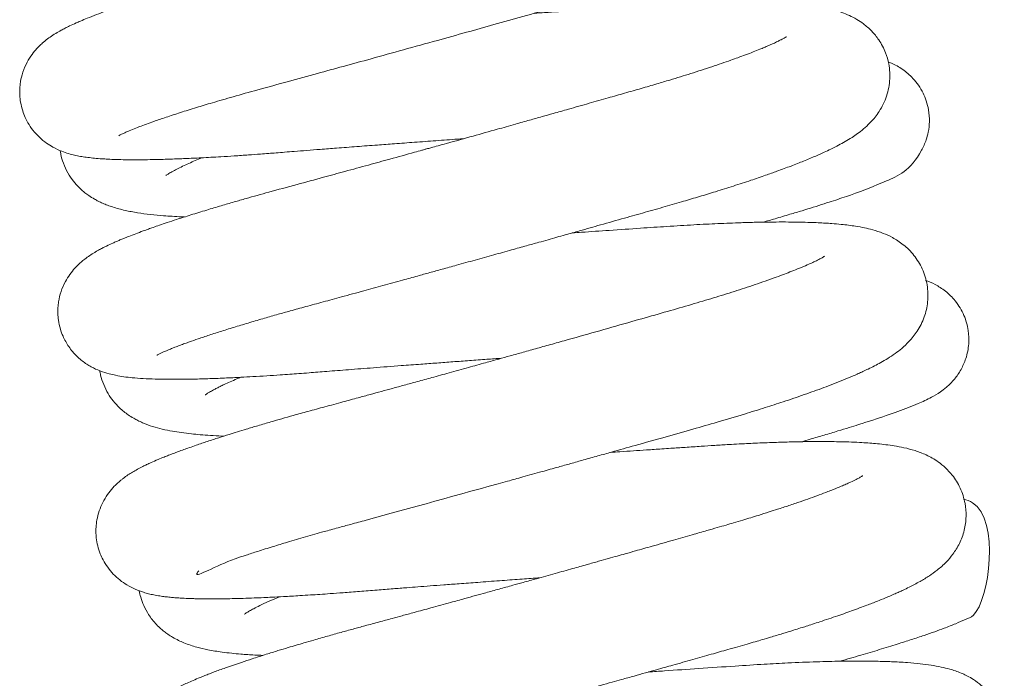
# Model space of a CAD drawing. Header units: inches. Extents: x 53216 to 117387, y -66787 to -22834.
# Tile 204 of 256: x 60811.38 to 60814.23, y -30104.47 to -30102.56. Entities that reach past the tile are written whole.
import ezdxf

# ---------------------------------------------------------------- set-up
doc = ezdxf.new("R2010")
doc.units = ezdxf.units.IN
doc.header["$MEASUREMENT"] = 0
doc.layers.get('0').update_dxf_attribs({"lineweight": 0})

msp = doc.modelspace()

# ---------------------------------------------------------------- linework, layer by layer
at = {"color": 7, "linetype": 'Continuous'}
for points, knots in [([(60811.6649, -30102.8936), (60811.6649, -30102.8936), (60811.6649, -30102.8936), (60811.6674, -30102.8921), (60811.6767, -30102.8875), (60811.6885, -30102.8822), (60811.7038, -30102.8757), (60811.7234, -30102.868), (60811.7445, -30102.8602), (60811.7696, -30102.8512), (60811.8019, -30102.8401), (60811.8431, -30102.8266), (60811.8882, -30102.8125), (60811.9391, -30102.7972), (60811.9978, -30102.7801), (60812.0711, -30102.7595), (60812.1531, -30102.7374), (60812.2364, -30102.7145), (60812.317, -30102.6924), (60812.4003, -30102.6695), (60812.4915, -30102.6443), (60812.5841, -30102.6186), (60812.6718, -30102.5941), (60812.7547, -30102.571), (60812.8387, -30102.5474), (60812.9245, -30102.5233), (60813.0024, -30102.5013), (60813.067, -30102.4829), (60813.1137, -30102.4697), (60813.1541, -30102.4582), (60813.1964, -30102.4459), (60813.242, -30102.4324), (60813.2868, -30102.4187), (60813.3277, -30102.4058), (60813.3734, -30102.391), (60813.4254, -30102.3734), (60813.4783, -30102.3546), (60813.5252, -30102.3367), (60813.5625, -30102.3216), (60813.592, -30102.3087), (60813.6193, -30102.296), (60813.6462, -30102.2824), (60813.672, -30102.2678), (60813.6985, -30102.2502), (60813.7212, -30102.2321), (60813.7435, -30102.2093), (60813.7621, -30102.1843), (60813.7796, -30102.1511), (60813.7913, -30102.1064), (60813.7914, -30102.0622), (60813.781, -30102.0184), (60813.7618, -30101.9807), (60813.7367, -30101.9502), (60813.7097, -30101.928), (60813.683, -30101.9122), (60813.6554, -30101.9002), (60813.6233, -30101.8904), (60813.5924, -30101.884), (60813.5601, -30101.8792), (60813.5263, -30101.8756), (60813.4846, -30101.8727), (60813.4407, -30101.871), (60813.4004, -30101.8703), (60813.3714, -30101.8701), (60813.3455, -30101.8702), (60813.3216, -30101.8705), (60813.2959, -30101.8709), (60813.2641, -30101.8717), (60813.226, -30101.8729), (60813.1847, -30101.8746), (60813.146, -30101.8764), (60813.1068, -30101.8785), (60813.0587, -30101.8814), (60812.9975, -30101.8855), (60812.9264, -30101.8903), (60812.8545, -30101.8952), (60812.7987, -30101.899), (60812.767, -30101.9012), (60812.7591, -30101.9018)], [0.932243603, 0.932243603, 0.932243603, 0.932243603, 0.93224947, 0.932357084, 0.932455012, 0.932522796, 0.932627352, 0.932729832, 0.932816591, 0.932900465, 0.933024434, 0.933156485, 0.933288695, 0.933411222, 0.933559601, 0.933723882, 0.933915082, 0.934087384, 0.934236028, 0.934392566, 0.934569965, 0.934754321, 0.934911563, 0.9350602, 0.935218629, 0.935386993, 0.935553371, 0.935678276, 0.935779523, 0.935844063, 0.935934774, 0.936054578, 0.936150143, 0.936246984, 0.936350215, 0.936495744, 0.936659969, 0.936813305, 0.936940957, 0.937048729, 0.937148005, 0.937268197, 0.93740033, 0.937510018, 0.937643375, 0.93772732, 0.937808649, 0.9378984, 0.937998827, 0.938096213, 0.938184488, 0.938273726, 0.938364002, 0.938451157, 0.938532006, 0.938631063, 0.938754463, 0.938904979, 0.939025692, 0.93914291, 0.939287, 0.939466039, 0.939560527, 0.939642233, 0.939710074, 0.939770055, 0.93982949, 0.939905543, 0.940005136, 0.940100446, 0.940189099, 0.940262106, 0.940353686, 0.940492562, 0.940636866, 0.94077431, 0.940906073, 0.940950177, 0.940950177, 0.940950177, 0.940950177]), ([(60813.491, -30101.9694), (60813.4911, -30101.9693), (60813.4903, -30101.9699), (60813.4887, -30101.9708), (60813.485, -30101.9731), (60813.4811, -30101.9753), (60813.4776, -30101.9771), (60813.4728, -30101.9796), (60813.4652, -30101.9834), (60813.4549, -30101.9883), (60813.4444, -30101.993), (60813.4334, -30101.9978), (60813.418, -30102.0043), (60813.3966, -30102.0129), (60813.3703, -30102.023), (60813.3417, -30102.0335), (60813.3111, -30102.0443), (60813.2788, -30102.0552), (60813.2475, -30102.0655), (60813.2186, -30102.0748), (60813.1968, -30102.0817), (60813.1786, -30102.0873), (60813.1601, -30102.0929), (60813.1353, -30102.1004), (60813.1084, -30102.1084), (60813.0804, -30102.1165), (60813.0522, -30102.1246), (60813.0205, -30102.1337), (60812.9855, -30102.1437), (60812.9447, -30102.1554), (60812.8982, -30102.1686), (60812.8525, -30102.1815), (60812.8123, -30102.1929), (60812.7754, -30102.2034), (60812.7338, -30102.2151), (60812.686, -30102.2285), (60812.6366, -30102.2423), (60812.5843, -30102.257), (60812.531, -30102.2719), (60812.4751, -30102.2874), (60812.4203, -30102.3026), (60812.365, -30102.3179), (60812.3059, -30102.3342), (60812.2454, -30102.3508), (60812.1856, -30102.3672), (60812.1303, -30102.3822), (60812.0803, -30102.3958), (60812.0364, -30102.4077), (60811.9962, -30102.4186), (60811.9556, -30102.4299), (60811.9115, -30102.4424), (60811.8669, -30102.4552), (60811.8259, -30102.4674), (60811.7885, -30102.4788), (60811.7533, -30102.4898), (60811.719, -30102.5007), (60811.6865, -30102.5115), (60811.6559, -30102.522), (60811.6271, -30102.5322), (60811.5993, -30102.5426), (60811.5748, -30102.5522), (60811.5554, -30102.5602), (60811.5384, -30102.5676), (60811.5235, -30102.5745), (60811.5094, -30102.5815), (60811.4962, -30102.5884), (60811.4818, -30102.5967), (60811.4665, -30102.6066), (60811.4537, -30102.6161), (60811.4431, -30102.6251), (60811.4341, -30102.6334), (60811.4231, -30102.645), (60811.4088, -30102.6632), (60811.395, -30102.6869), (60811.3842, -30102.7146), (60811.379, -30102.7397), (60811.3774, -30102.7598), (60811.3775, -30102.7774), (60811.3799, -30102.7985), (60811.3852, -30102.8203), (60811.393, -30102.8402), (60811.4026, -30102.859), (60811.4161, -30102.879), (60811.4346, -30102.8991), (60811.4548, -30102.9154), (60811.4771, -30102.9292), (60811.4986, -30102.9389), (60811.5202, -30102.9461), (60811.5354, -30102.95), (60811.5541, -30102.9538), (60811.5709, -30102.9564), (60811.5896, -30102.9586), (60811.6089, -30102.9603), (60811.6292, -30102.9616), (60811.6513, -30102.9626), (60811.6779, -30102.9633), (60811.708, -30102.9635), (60811.7397, -30102.9634), (60811.775, -30102.9628), (60811.8143, -30102.9617), (60811.8581, -30102.9601), (60811.9062, -30102.9578), (60811.9538, -30102.9552), (60812.0001, -30102.9523), (60812.0384, -30102.9497), (60812.0719, -30102.9472), (60812.0987, -30102.9452), (60812.1221, -30102.9434), (60812.1468, -30102.9414), (60812.1763, -30102.9391), (60812.2107, -30102.9364), (60812.2516, -30102.9332), (60812.2999, -30102.9295), (60812.3551, -30102.9252), (60812.4111, -30102.921), (60812.467, -30102.9168), (60812.5236, -30102.9126), (60812.5847, -30102.9082), (60812.6321, -30102.9047), (60812.6586, -30102.9028), (60812.6644, -30102.9024)], [0.062510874, 0.062510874, 0.062510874, 0.062510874, 0.062544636, 0.062587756, 0.062650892, 0.062691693, 0.062716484, 0.062745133, 0.062808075, 0.062879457, 0.06293011, 0.062974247, 0.063040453, 0.063137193, 0.063232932, 0.063326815, 0.063423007, 0.063516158, 0.063604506, 0.063678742, 0.063740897, 0.063768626, 0.063812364, 0.063874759, 0.063943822, 0.063996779, 0.064062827, 0.064128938, 0.064201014, 0.06428285, 0.064381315, 0.064482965, 0.064554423, 0.064617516, 0.064697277, 0.064793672, 0.064890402, 0.064976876, 0.065088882, 0.065190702, 0.06529138, 0.065398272, 0.065504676, 0.06563029, 0.065749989, 0.06585852, 0.065964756, 0.066058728, 0.066137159, 0.066225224, 0.066327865, 0.066439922, 0.066543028, 0.06663395, 0.06673134, 0.066829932, 0.066928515, 0.067027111, 0.067125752, 0.067226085, 0.06733437, 0.067418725, 0.067474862, 0.067564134, 0.067626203, 0.067684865, 0.067761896, 0.067841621, 0.067909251, 0.067940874, 0.067979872, 0.068024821, 0.068082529, 0.068145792, 0.068214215, 0.068270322, 0.06830237, 0.068335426, 0.068375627, 0.068428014, 0.068469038, 0.068502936, 0.068556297, 0.068617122, 0.068679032, 0.068734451, 0.068818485, 0.068890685, 0.068967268, 0.069037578, 0.069109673, 0.069193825, 0.069285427, 0.069358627, 0.069441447, 0.069544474, 0.069650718, 0.069749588, 0.069848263, 0.069969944, 0.070082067, 0.070197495, 0.070333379, 0.070422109, 0.070514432, 0.070587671, 0.070638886, 0.070683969, 0.070734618, 0.070791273, 0.070863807, 0.070941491, 0.071033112, 0.071144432, 0.071256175, 0.071347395, 0.071453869, 0.07156763, 0.07168045, 0.071711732, 0.071711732, 0.071711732, 0.071711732]), ([(60811.7755, -30103.5304), (60811.7755, -30103.5304), (60811.7759, -30103.5302), (60811.7783, -30103.5289), (60811.7832, -30103.5264), (60811.7903, -30103.523), (60811.7983, -30103.5195), (60811.806, -30103.5162), (60811.8121, -30103.5137), (60811.819, -30103.5109), (60811.8287, -30103.507), (60811.8413, -30103.5022), (60811.8557, -30103.4969), (60811.8733, -30103.4906), (60811.8961, -30103.4826), (60811.9272, -30103.4722), (60811.9634, -30103.4605), (60812.0028, -30103.4483), (60812.0442, -30103.4358), (60812.0857, -30103.4236), (60812.1249, -30103.4124), (60812.1647, -30103.4012), (60812.2082, -30103.3893), (60812.2578, -30103.3758), (60812.3139, -30103.3605), (60812.3718, -30103.3447), (60812.4311, -30103.3284), (60812.4832, -30103.314), (60812.5287, -30103.3015), (60812.5669, -30103.2909), (60812.6045, -30103.2805), (60812.6484, -30103.2683), (60812.6983, -30103.2545), (60812.7516, -30103.2396), (60812.8015, -30103.2257), (60812.845, -30103.2135), (60812.8803, -30103.2037), (60812.9095, -30103.1955), (60812.9351, -30103.1883), (60812.9655, -30103.1798), (60813.008, -30103.1678), (60813.0658, -30103.1515), (60813.1294, -30103.1335), (60813.1919, -30103.1158), (60813.249, -30103.0996), (60813.3015, -30103.0845), (60813.3502, -30103.07), (60813.3985, -30103.0553), (60813.4484, -30103.0395), (60813.4969, -30103.0236), (60813.5385, -30103.0094), (60813.578, -30102.9954), (60813.6146, -30102.9818), (60813.6522, -30102.9671), (60813.6839, -30102.9538), (60813.7097, -30102.9424), (60813.7319, -30102.9319), (60813.7519, -30102.9218), (60813.7723, -30102.9105), (60813.7904, -30102.8995), (60813.8081, -30102.8875), (60813.8251, -30102.8744), (60813.8452, -30102.856), (60813.8688, -30102.8283), (60813.8911, -30102.7874), (60813.903, -30102.7363), (60813.9006, -30102.6903), (60813.8889, -30102.6495), (60813.8714, -30102.6166), (60813.8487, -30102.5891), (60813.8265, -30102.5698), (60813.8037, -30102.5548), (60813.7833, -30102.5444), (60813.763, -30102.5364), (60813.7443, -30102.5305), (60813.7273, -30102.5261), (60813.7111, -30102.5227), (60813.6928, -30102.5194), (60813.6721, -30102.5164), (60813.6477, -30102.5137), (60813.6197, -30102.5113), (60813.5858, -30102.5092), (60813.5457, -30102.5078), (60813.5063, -30102.5071), (60813.4698, -30102.507), (60813.4319, -30102.5074), (60813.3885, -30102.5082), (60813.3389, -30102.5097), (60813.2856, -30102.5119), (60813.2273, -30102.5149), (60813.1709, -30102.5182), (60813.1214, -30102.5216), (60813.0818, -30102.5242), (60813.0398, -30102.527), (60812.992, -30102.5303), (60812.944, -30102.5336), (60812.9033, -30102.5364), (60812.8797, -30102.538), (60812.8695, -30102.5387)], [0.919374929, 0.919374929, 0.919374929, 0.919374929, 0.919408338, 0.919474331, 0.91953364, 0.919598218, 0.919668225, 0.919711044, 0.919742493, 0.919775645, 0.919822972, 0.919890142, 0.919953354, 0.920004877, 0.920096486, 0.920204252, 0.920315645, 0.920428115, 0.92053782, 0.920644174, 0.920737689, 0.920818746, 0.920918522, 0.921026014, 0.921136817, 0.921267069, 0.921375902, 0.921486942, 0.921569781, 0.921636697, 0.921704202, 0.921783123, 0.921883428, 0.921984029, 0.922081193, 0.922162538, 0.922228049, 0.922279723, 0.922327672, 0.922373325, 0.922453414, 0.922571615, 0.922709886, 0.922830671, 0.922953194, 0.923068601, 0.923171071, 0.923278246, 0.923403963, 0.923533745, 0.923650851, 0.92374442, 0.923869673, 0.923990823, 0.924116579, 0.924210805, 0.924289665, 0.924387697, 0.924473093, 0.924567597, 0.924644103, 0.924727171, 0.924810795, 0.92491862, 0.925038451, 0.925149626, 0.925253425, 0.925322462, 0.925412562, 0.925487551, 0.925566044, 0.925629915, 0.92570397, 0.9257865, 0.925855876, 0.925927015, 0.925995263, 0.92605291, 0.926152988, 0.926245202, 0.926330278, 0.926458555, 0.926591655, 0.926708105, 0.926805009, 0.926894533, 0.927008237, 0.927132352, 0.927250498, 0.927372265, 0.92751473, 0.92760623, 0.927674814, 0.927752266, 0.927854, 0.927951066, 0.928025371, 0.928082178, 0.928082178, 0.928082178, 0.928082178]), ([(60813.6012, -30102.6066), (60813.6012, -30102.6066), (60813.601, -30102.6067), (60813.5981, -30102.6085), (60813.5928, -30102.6116), (60813.5859, -30102.6153), (60813.578, -30102.6193), (60813.5677, -30102.6242), (60813.5571, -30102.629), (60813.5473, -30102.6333), (60813.5368, -30102.6378), (60813.5228, -30102.6436), (60813.5047, -30102.6508), (60813.4835, -30102.6589), (60813.4617, -30102.667), (60813.43, -30102.6783), (60813.3858, -30102.6935), (60813.3264, -30102.7127), (60813.272, -30102.7295), (60813.2237, -30102.744), (60813.18, -30102.7566), (60813.1329, -30102.7701), (60813.0825, -30102.7845), (60813.0281, -30102.8), (60812.9748, -30102.8152), (60812.929, -30102.8281), (60812.8914, -30102.8387), (60812.8549, -30102.849), (60812.8115, -30102.8612), (60812.7569, -30102.8766), (60812.69, -30102.8953), (60812.6328, -30102.9112), (60812.592, -30102.9225), (60812.5729, -30102.9279), (60812.5604, -30102.9313), (60812.5516, -30102.9337), (60812.5401, -30102.937), (60812.5059, -30102.9464), (60812.4539, -30102.9608), (60812.3865, -30102.9793), (60812.322, -30102.997), (60812.2528, -30103.0159), (60812.1785, -30103.0361), (60812.1035, -30103.0564), (60812.0433, -30103.0732), (60811.9978, -30103.0863), (60811.9595, -30103.0975), (60811.9175, -30103.1101), (60811.8739, -30103.1235), (60811.8362, -30103.1355), (60811.8062, -30103.1454), (60811.7838, -30103.1529), (60811.7658, -30103.1592), (60811.7499, -30103.1648), (60811.7328, -30103.171), (60811.714, -30103.178), (60811.6954, -30103.1851), (60811.6802, -30103.1912), (60811.6685, -30103.1961), (60811.6579, -30103.2007), (60811.6447, -30103.2065), (60811.6331, -30103.2119), (60811.6234, -30103.2167), (60811.617, -30103.22), (60811.6117, -30103.2228), (60811.6057, -30103.226), (60811.5987, -30103.23), (60811.5891, -30103.2357), (60811.5773, -30103.2434), (60811.5646, -30103.2527), (60811.5513, -30103.2639), (60811.5381, -30103.2768), (60811.523, -30103.2951), (60811.5086, -30103.318), (60811.497, -30103.3443), (60811.4905, -30103.3706), (60811.4881, -30103.392), (60811.4879, -30103.4099), (60811.4897, -30103.431), (60811.4946, -30103.4535), (60811.5022, -30103.4744), (60811.5106, -30103.4912), (60811.5199, -30103.5062), (60811.5316, -30103.5215), (60811.5447, -30103.5352), (60811.559, -30103.5474), (60811.5722, -30103.5567), (60811.5893, -30103.5669), (60811.6128, -30103.5775), (60811.6355, -30103.5844), (60811.6577, -30103.5895), (60811.6797, -30103.5931), (60811.7056, -30103.5961), (60811.7354, -30103.5984), (60811.7685, -30103.5998), (60811.8024, -30103.6004), (60811.8373, -30103.6005), (60811.8767, -30103.6), (60811.9218, -30103.5988), (60811.9699, -30103.597), (60812.014, -30103.5949), (60812.0551, -30103.5926), (60812.0929, -30103.5903), (60812.1288, -30103.588), (60812.1601, -30103.5858), (60812.188, -30103.5838), (60812.2235, -30103.581), (60812.271, -30103.5772), (60812.3331, -30103.5724), (60812.4051, -30103.5668), (60812.4754, -30103.5614), (60812.537, -30103.5568), (60812.587, -30103.5531), (60812.6341, -30103.5496), (60812.6826, -30103.546), (60812.7298, -30103.5426), (60812.7608, -30103.5403), (60812.775, -30103.5393)], [0.075385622, 0.075385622, 0.075385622, 0.075385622, 0.075410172, 0.075475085, 0.075555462, 0.07559944, 0.075656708, 0.075731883, 0.075788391, 0.075830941, 0.075876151, 0.075934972, 0.076010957, 0.076091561, 0.0761665, 0.07623204, 0.076393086, 0.076554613, 0.076702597, 0.076791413, 0.076891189, 0.076995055, 0.07709555, 0.077207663, 0.07732753, 0.077414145, 0.077477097, 0.077546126, 0.077624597, 0.077725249, 0.077856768, 0.078001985, 0.07804694, 0.078086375, 0.07810977, 0.078117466, 0.078135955, 0.078175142, 0.078310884, 0.078431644, 0.078564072, 0.07868898, 0.07884641, 0.079022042, 0.079170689, 0.079252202, 0.079342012, 0.079448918, 0.079570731, 0.079690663, 0.079769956, 0.079841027, 0.07990152, 0.079947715, 0.080000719, 0.080079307, 0.080159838, 0.080218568, 0.08026644, 0.080310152, 0.080359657, 0.080445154, 0.080479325, 0.080501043, 0.08052903, 0.080561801, 0.080596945, 0.080634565, 0.080704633, 0.080768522, 0.080813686, 0.080878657, 0.080937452, 0.080994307, 0.081063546, 0.08112577, 0.081160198, 0.081193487, 0.081232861, 0.081286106, 0.081329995, 0.081365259, 0.081399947, 0.081437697, 0.081485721, 0.081525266, 0.08156372, 0.081603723, 0.081685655, 0.081785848, 0.08186586, 0.081971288, 0.082078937, 0.082210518, 0.082347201, 0.082463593, 0.082571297, 0.082693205, 0.082826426, 0.082956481, 0.083076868, 0.083158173, 0.083251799, 0.08333923, 0.083399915, 0.083456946, 0.083518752, 0.083625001, 0.083751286, 0.083892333, 0.084045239, 0.084151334, 0.084236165, 0.084321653, 0.084409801, 0.084501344, 0.084578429, 0.084578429, 0.084578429, 0.084578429]), ([(60813.5334, -30103.1446), (60813.5453, -30103.1412), (60813.572, -30103.1334), (60813.6098, -30103.1223), (60813.6466, -30103.1112), (60813.6798, -30103.101), (60813.7103, -30103.0914), (60813.738, -30103.0824), (60813.7634, -30103.074), (60813.8228, -30103.0538), (60813.8794, -30103.0299), (60813.9678, -30102.9924), (60814.0063, -30102.9093), (60814.0137, -30102.8812), (60814.017, -30102.8518), (60814.0148, -30102.8211), (60814.0078, -30102.7931), (60813.9946, -30102.7609), (60813.9716, -30102.728), (60813.9376, -30102.6992), (60813.9127, -30102.6859), (60813.8993, -30102.6805), (60813.896, -30102.6792)], [0.927959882, 0.927959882, 0.927959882, 0.927959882, 0.928047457, 0.928161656, 0.928259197, 0.928354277, 0.928454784, 0.928544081, 0.928629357, 0.928724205, 0.929211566, 0.929642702, 0.929710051, 0.929755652, 0.929814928, 0.929881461, 0.92993324, 0.929981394, 0.930084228, 0.930168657, 0.930261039, 0.930292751, 0.930292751, 0.930292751, 0.930292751]), ([(60811.4947, -30102.9367), (60811.4949, -30102.9381), (60811.4966, -30102.9482), (60811.5018, -30102.9687), (60811.5125, -30102.9944), (60811.5285, -30103.0204), (60811.5439, -30103.0385), (60811.5566, -30103.0508), (60811.5675, -30103.0599), (60811.5794, -30103.0687), (60811.5928, -30103.077), (60811.6059, -30103.0841), (60811.6186, -30103.09), (60811.6325, -30103.0956), (60811.6541, -30103.1032), (60811.6829, -30103.1107), (60811.7188, -30103.1174), (60811.7559, -30103.1223), (60811.7976, -30103.1262), (60811.8314, -30103.1283), (60811.8526, -30103.1292), (60811.8557, -30103.1293)], [0.064077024, 0.064077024, 0.064077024, 0.064077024, 0.064085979, 0.064143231, 0.064211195, 0.064277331, 0.064337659, 0.064377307, 0.064406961, 0.064446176, 0.064501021, 0.064540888, 0.064586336, 0.064641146, 0.064696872, 0.064841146, 0.064981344, 0.065118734, 0.065247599, 0.065408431, 0.065435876, 0.065435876, 0.065435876, 0.065435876]), ([(60811.8014, -30103.0093), (60811.8014, -30103.0093), (60811.8016, -30103.0092), (60811.8039, -30103.0075), (60811.8121, -30103.0022), (60811.825, -30102.9949), (60811.8407, -30102.9868), (60811.858, -30102.9785), (60811.8766, -30102.9701), (60811.8925, -30102.9632), (60811.9022, -30102.9591), (60811.9054, -30102.9578)], [0.9368459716, 0.9368459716, 0.9368459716, 0.9368459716, 0.9368571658, 0.9369430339, 0.9370502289, 0.9371503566, 0.9372402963, 0.9373312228, 0.9374109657, 0.9374855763, 0.9375208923, 0.9375208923, 0.9375208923, 0.9375208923]), ([(60811.8966, -30104.1562), (60811.8935, -30104.1602), (60811.8782, -30104.181), (60811.9562, -30104.1355), (60812.0333, -30104.1107), (60812.0698, -30104.0987), (60812.1097, -30104.0863), (60812.1562, -30104.0723), (60812.2053, -30104.0579), (60812.2549, -30104.0438), (60812.2989, -30104.0316), (60812.3397, -30104.0206), (60812.4918, -30103.9791), (60812.6657, -30103.9312), (60812.8403, -30103.8826), (60812.8896, -30103.8689), (60812.936, -30103.8559), (60812.9761, -30103.8447), (60813.0143, -30103.834), (60813.054, -30103.8229), (60813.1041, -30103.8088), (60813.1696, -30103.7904), (60813.2487, -30103.768), (60813.328, -30103.7455), (60813.405, -30103.7236), (60813.475, -30103.7027), (60813.5385, -30103.683), (60813.5856, -30103.6678), (60813.623, -30103.6553), (60813.653, -30103.6449), (60813.6821, -30103.6346), (60813.7104, -30103.6242), (60813.7389, -30103.6134), (60813.7673, -30103.6021), (60813.791, -30103.5922), (60813.8094, -30103.5841), (60813.824, -30103.5775), (60813.8399, -30103.57), (60813.8572, -30103.5614), (60813.876, -30103.5514), (60813.896, -30103.5396), (60813.9157, -30103.5267), (60813.9369, -30103.5104), (60813.9573, -30103.4916), (60813.9819, -30103.4613), (60814.0019, -30103.4224), (60814.013, -30103.3754), (60814.0116, -30103.3265), (60813.9973, -30103.2793), (60813.9708, -30103.2376), (60813.9424, -30103.21), (60813.9082, -30103.1879), (60813.8799, -30103.1754), (60813.8532, -30103.1668), (60813.8273, -30103.1606), (60813.8043, -30103.1565), (60813.7815, -30103.1532), (60813.7592, -30103.1507), (60813.7362, -30103.1487), (60813.7139, -30103.1472), (60813.6932, -30103.1461), (60813.6691, -30103.1452), (60813.63, -30103.1441), (60813.5777, -30103.1438), (60813.5198, -30103.1446), (60813.4633, -30103.1462), (60813.4036, -30103.1485), (60813.3317, -30103.1521), (60813.2568, -30103.1568), (60813.175, -30103.1623), (60813.0922, -30103.1679), (60813.0253, -30103.1725), (60812.9892, -30103.175), (60812.9802, -30103.1757)], [0.906567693, 0.906567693, 0.906567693, 0.906567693, 0.906662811, 0.907249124, 0.907353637, 0.907458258, 0.907585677, 0.907695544, 0.907827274, 0.907952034, 0.908043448, 0.908123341, 0.908218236, 0.909009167, 0.909091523, 0.90919627, 0.909284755, 0.909351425, 0.909421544, 0.909500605, 0.909576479, 0.909708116, 0.909880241, 0.910046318, 0.910195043, 0.910372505, 0.910515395, 0.91064665, 0.910727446, 0.910810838, 0.910894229, 0.910977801, 0.911066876, 0.911165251, 0.911264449, 0.911322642, 0.911374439, 0.911437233, 0.911514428, 0.911597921, 0.91169094, 0.911794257, 0.911883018, 0.911984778, 0.912090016, 0.912199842, 0.912298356, 0.912401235, 0.912501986, 0.912602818, 0.912712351, 0.91281048, 0.912905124, 0.913025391, 0.91312144, 0.913229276, 0.913308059, 0.91339205, 0.913487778, 0.91355697, 0.913623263, 0.913694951, 0.913786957, 0.913980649, 0.914131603, 0.914237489, 0.914392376, 0.914544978, 0.914708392, 0.914860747, 0.915036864, 0.915187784, 0.915237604, 0.915237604, 0.915237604, 0.915237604]), ([(60813.712, -30103.2433), (60813.712, -30103.2433), (60813.7118, -30103.2435), (60813.7104, -30103.2444), (60813.708, -30103.2458), (60813.7049, -30103.2476), (60813.6991, -30103.2508), (60813.6905, -30103.2553), (60813.677, -30103.2617), (60813.6609, -30103.269), (60813.6405, -30103.2776), (60813.618, -30103.2866), (60813.5884, -30103.298), (60813.5466, -30103.3133), (60813.4901, -30103.3325), (60813.4293, -30103.3521), (60813.3668, -30103.3713), (60813.3005, -30103.3908), (60813.229, -30103.4112), (60813.1488, -30103.4341), (60813.0617, -30103.4588), (60812.984, -30103.4808), (60812.9233, -30103.4978), (60812.8797, -30103.51), (60812.8389, -30103.5215), (60812.8015, -30103.5319), (60812.7651, -30103.5421), (60812.7248, -30103.5533), (60812.6767, -30103.5667), (60812.6247, -30103.5811), (60812.5752, -30103.5948), (60812.5319, -30103.6067), (60812.494, -30103.6171), (60812.4595, -30103.6266), (60812.4265, -30103.6356), (60812.3932, -30103.6447), (60812.3558, -30103.6549), (60812.3117, -30103.6669), (60812.263, -30103.6801), (60812.215, -30103.6931), (60812.1736, -30103.7046), (60812.1379, -30103.7147), (60812.1035, -30103.7246), (60812.0691, -30103.7347), (60812.0368, -30103.7444), (60812.009, -30103.7528), (60811.9824, -30103.7611), (60811.9531, -30103.7704), (60811.9211, -30103.7808), (60811.8931, -30103.7903), (60811.8705, -30103.7982), (60811.8531, -30103.8044), (60811.8374, -30103.8101), (60811.8228, -30103.8156), (60811.8092, -30103.8208), (60811.7946, -30103.8266), (60811.7772, -30103.8337), (60811.7606, -30103.841), (60811.7461, -30103.8477), (60811.7332, -30103.854), (60811.7193, -30103.8612), (60811.7052, -30103.8692), (60811.6914, -30103.8779), (60811.6804, -30103.8857), (60811.6699, -30103.894), (60811.663, -30103.9), (60811.6494, -30103.913), (60811.6361, -30103.9285), (60811.6215, -30103.9507), (60811.61, -30103.9753), (60811.6025, -30104.0001), (60811.599, -30104.0239), (60811.5983, -30104.0422), (60811.5995, -30104.0624), (60811.6034, -30104.0837), (60811.6102, -30104.1052), (60811.6198, -30104.1262), (60811.6324, -30104.1464), (60811.649, -30104.1662), (60811.6682, -30104.1836), (60811.6903, -30104.1987), (60811.714, -30104.2106), (60811.7345, -30104.2179), (60811.7517, -30104.2227), (60811.7674, -30104.2262), (60811.783, -30104.2289), (60811.7988, -30104.2311), (60811.8134, -30104.2327), (60811.828, -30104.234), (60811.845, -30104.2351), (60811.8635, -30104.2361), (60811.881, -30104.2367), (60811.8946, -30104.237), (60811.9066, -30104.2372), (60811.9184, -30104.2373), (60811.9323, -30104.2374), (60811.9488, -30104.2373), (60811.9696, -30104.2371), (60811.995, -30104.2367), (60812.0248, -30104.2359), (60812.0556, -30104.2349), (60812.0835, -30104.2337), (60812.1118, -30104.2324), (60812.1464, -30104.2306), (60812.1839, -30104.2285), (60812.2194, -30104.2262), (60812.2488, -30104.2243), (60812.2802, -30104.222), (60812.3185, -30104.2192), (60812.3636, -30104.2156), (60812.412, -30104.2118), (60812.4581, -30104.2082), (60812.4976, -30104.2051), (60812.5334, -30104.2024), (60812.5689, -30104.1997), (60812.6089, -30104.1966), (60812.655, -30104.1932), (60812.7089, -30104.1892), (60812.7677, -30104.1848), (60812.8257, -30104.1806), (60812.8646, -30104.1778), (60812.8837, -30104.1764), (60812.8855, -30104.1763)], [0.08822425, 0.08822425, 0.08822425, 0.08822425, 0.088241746, 0.088304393, 0.088354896, 0.088390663, 0.088429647, 0.088528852, 0.088594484, 0.088680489, 0.088783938, 0.088872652, 0.088950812, 0.089109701, 0.089283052, 0.089439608, 0.089586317, 0.089737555, 0.089891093, 0.090047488, 0.090233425, 0.090411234, 0.090497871, 0.090580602, 0.090658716, 0.090729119, 0.090791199, 0.090863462, 0.090956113, 0.091062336, 0.091157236, 0.091238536, 0.091310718, 0.091376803, 0.091440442, 0.091505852, 0.091575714, 0.091666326, 0.091776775, 0.091882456, 0.091977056, 0.092053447, 0.092127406, 0.092219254, 0.092304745, 0.09237239, 0.092437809, 0.092519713, 0.092618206, 0.092720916, 0.09278679, 0.092842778, 0.092900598, 0.092955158, 0.093007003, 0.093059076, 0.093132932, 0.093224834, 0.093284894, 0.093337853, 0.09341627, 0.093487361, 0.09355144, 0.093617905, 0.093647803, 0.093688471, 0.093729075, 0.093794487, 0.093857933, 0.093914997, 0.093972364, 0.09401725, 0.094055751, 0.094088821, 0.094136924, 0.094183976, 0.094223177, 0.094275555, 0.094329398, 0.094386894, 0.094448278, 0.094525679, 0.094611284, 0.094669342, 0.09473338, 0.094811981, 0.094877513, 0.09494422, 0.095000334, 0.095067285, 0.095157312, 0.095219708, 0.095264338, 0.095305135, 0.095345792, 0.095386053, 0.095444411, 0.095505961, 0.095580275, 0.095671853, 0.095759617, 0.095831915, 0.09589163, 0.095974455, 0.096086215, 0.096156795, 0.096216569, 0.096282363, 0.09636209, 0.09646098, 0.09656402, 0.096656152, 0.096734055, 0.096794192, 0.096862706, 0.09693682, 0.097019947, 0.097119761, 0.097234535, 0.097341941, 0.09743577, 0.09744581, 0.09744581, 0.09744581, 0.09744581]), ([(60813.645, -30103.7815), (60813.6536, -30103.779), (60813.6761, -30103.7725), (60813.7118, -30103.762), (60813.7494, -30103.7508), (60813.7823, -30103.7407), (60813.8614, -30103.7161), (60813.9296, -30103.6929), (60813.9812, -30103.672), (60814.0032, -30103.6622), (60814.0236, -30103.6521), (60814.0432, -30103.6406), (60814.0655, -30103.6242), (60814.0893, -30103.6007), (60814.1079, -30103.5737), (60814.1238, -30103.5382), (60814.1314, -30103.4995), (60814.1298, -30103.4564), (60814.1175, -30103.4128), (60814.0937, -30103.3735), (60814.0629, -30103.3433), (60814.032, -30103.324), (60814.0137, -30103.3164), (60814.0052, -30103.3134)], [0.915103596, 0.915103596, 0.915103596, 0.915103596, 0.915167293, 0.915271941, 0.915380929, 0.915475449, 0.915557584, 0.91610241, 0.916244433, 0.916350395, 0.916453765, 0.916580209, 0.916652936, 0.916731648, 0.916806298, 0.916876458, 0.916961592, 0.917036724, 0.917124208, 0.917221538, 0.917305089, 0.917387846, 0.917472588, 0.917472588, 0.917472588, 0.917472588]), ([(60811.6096, -30103.5758), (60811.6103, -30103.58), (60811.615, -30103.6032), (60811.6278, -30103.634), (60811.6488, -30103.6641), (60811.665, -30103.6816), (60811.6796, -30103.6943), (60811.6932, -30103.7044), (60811.707, -30103.713), (60811.7204, -30103.7203), (60811.7403, -30103.7295), (60811.7625, -30103.7374), (60811.7914, -30103.7453), (60811.819, -30103.7509), (60811.8468, -30103.7553), (60811.8739, -30103.7586), (60811.9018, -30103.7613), (60811.9308, -30103.7635), (60811.9541, -30103.7647), (60811.9671, -30103.7653), (60811.969, -30103.7654)], [0.076956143, 0.076956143, 0.076956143, 0.076956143, 0.076983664, 0.077109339, 0.077169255, 0.077232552, 0.077274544, 0.077317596, 0.077371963, 0.077413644, 0.077462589, 0.077577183, 0.077686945, 0.077803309, 0.077902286, 0.07800654, 0.078091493, 0.078189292, 0.078288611, 0.078305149, 0.078305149, 0.078305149, 0.078305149]), ([(60811.9158, -30103.6454), (60811.9158, -30103.6454), (60811.9168, -30103.6446), (60811.9213, -30103.6416), (60811.9278, -30103.6375), (60811.9378, -30103.6319), (60811.9487, -30103.6262), (60811.9592, -30103.6209), (60811.972, -30103.6148), (60811.9875, -30103.6077), (60812.0038, -30103.6006), (60812.0142, -30103.5962), (60812.018, -30103.5946)], [0.9240206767, 0.9240206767, 0.9240206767, 0.9240206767, 0.9240983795, 0.9241518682, 0.924233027, 0.9243186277, 0.9243823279, 0.9244363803, 0.9244926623, 0.9245715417, 0.9246474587, 0.9246896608, 0.9246896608, 0.9246896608, 0.9246896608]), ([(60811.9966, -30104.8043), (60811.9967, -30104.8043), (60811.9978, -30104.8036), (60812.0023, -30104.8012), (60812.0087, -30104.7982), (60812.0161, -30104.7948), (60812.026, -30104.7905), (60812.0388, -30104.7852), (60812.0518, -30104.7801), (60812.0633, -30104.7757), (60812.0778, -30104.7704), (60812.0971, -30104.7635), (60812.123, -30104.7545), (60812.1541, -30104.7441), (60812.1894, -30104.7329), (60812.2262, -30104.7214), (60812.2624, -30104.7105), (60812.3029, -30104.6986), (60812.3463, -30104.6861), (60812.3911, -30104.6736), (60812.4328, -30104.6622), (60812.4736, -30104.6511), (60812.5108, -30104.641), (60812.5426, -30104.6323), (60812.5745, -30104.6236), (60812.6142, -30104.6127), (60812.6617, -30104.5996), (60812.7089, -30104.5866), (60812.7483, -30104.5758), (60812.7849, -30104.5656), (60812.8232, -30104.555), (60812.8621, -30104.5442), (60812.8986, -30104.5341), (60812.9358, -30104.5238), (60812.9773, -30104.5122), (60813.0209, -30104.5001), (60813.0605, -30104.489), (60813.094, -30104.4796), (60813.1264, -30104.4705), (60813.1586, -30104.4615), (60813.1925, -30104.452), (60813.2299, -30104.4414), (60813.2759, -30104.4285), (60813.3289, -30104.4135), (60813.3821, -30104.3984), (60813.4254, -30104.3862), (60813.4599, -30104.3763), (60813.4864, -30104.3688), (60813.51, -30104.3619), (60813.5326, -30104.3553), (60813.5592, -30104.3475), (60813.5895, -30104.3383), (60813.6185, -30104.3294), (60813.6411, -30104.3223), (60813.6594, -30104.3165), (60813.6781, -30104.3105), (60813.7001, -30104.3033), (60813.7246, -30104.2952), (60813.7497, -30104.2866), (60813.7737, -30104.2783), (60813.7968, -30104.27), (60813.8186, -30104.262), (60813.8378, -30104.2547), (60813.8566, -30104.2475), (60813.8777, -30104.2391), (60813.8987, -30104.2303), (60813.9157, -30104.223), (60813.9284, -30104.2172), (60813.9419, -30104.211), (60813.9571, -30104.2037), (60813.9732, -30104.1955), (60813.993, -30104.1847), (60814.0146, -30104.1717), (60814.0397, -30104.1538), (60814.0622, -30104.1343), (60814.0852, -30104.1077), (60814.1038, -30104.078), (60814.1181, -30104.0399), (60814.1237, -30103.9997), (60814.1205, -30103.9571), (60814.107, -30103.9151), (60814.0799, -30103.8719), (60814.0434, -30103.839), (60814.0058, -30103.8184), (60813.9736, -30103.8064), (60813.9433, -30103.7986), (60813.9081, -30103.7921), (60813.8683, -30103.7873), (60813.8177, -30103.7835), (60813.765, -30103.7815), (60813.7106, -30103.7808), (60813.6624, -30103.7811), (60813.615, -30103.7819), (60813.5654, -30103.7834), (60813.5214, -30103.7852), (60813.4868, -30103.7868), (60813.4614, -30103.7881), (60813.431, -30103.7898), (60813.3942, -30103.792), (60813.3519, -30103.7948), (60813.3095, -30103.7976), (60813.2714, -30103.8002), (60813.2342, -30103.8027), (60813.1854, -30103.806), (60813.1354, -30103.8095), (60813.1, -30103.812), (60813.0907, -30103.8126)], [0.893769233, 0.893769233, 0.893769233, 0.893769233, 0.893835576, 0.893912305, 0.893973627, 0.894020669, 0.894088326, 0.894174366, 0.89423466, 0.894283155, 0.894331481, 0.894419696, 0.894510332, 0.894610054, 0.894726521, 0.894828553, 0.894919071, 0.895014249, 0.895134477, 0.895230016, 0.895320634, 0.895409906, 0.89549171, 0.895552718, 0.895605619, 0.895684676, 0.895790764, 0.895884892, 0.895958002, 0.896016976, 0.896093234, 0.896174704, 0.896236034, 0.896298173, 0.896382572, 0.896468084, 0.896542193, 0.896604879, 0.896656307, 0.89672528, 0.896787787, 0.896849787, 0.896940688, 0.897055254, 0.897162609, 0.89726131, 0.897322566, 0.897379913, 0.897430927, 0.897475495, 0.897528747, 0.897608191, 0.897682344, 0.897732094, 0.897770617, 0.897816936, 0.897871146, 0.897938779, 0.898009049, 0.898074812, 0.89814018, 0.898210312, 0.898271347, 0.898320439, 0.898396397, 0.898485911, 0.898542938, 0.898588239, 0.898634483, 0.898705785, 0.898775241, 0.898846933, 0.898974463, 0.899082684, 0.899205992, 0.899291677, 0.899384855, 0.899476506, 0.899563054, 0.899642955, 0.899740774, 0.899835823, 0.89997059, 0.900089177, 0.900211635, 0.900342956, 0.900460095, 0.900646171, 0.900805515, 0.901000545, 0.901146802, 0.90127524, 0.901387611, 0.901506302, 0.901633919, 0.901689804, 0.901735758, 0.901799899, 0.901885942, 0.901967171, 0.902060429, 0.902141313, 0.902191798, 0.90227706, 0.902421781, 0.902473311, 0.902473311, 0.902473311, 0.902473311]), ([(60813.8226, -30103.8802), (60813.8226, -30103.8802), (60813.8223, -30103.8804), (60813.8201, -30103.8818), (60813.814, -30103.8854), (60813.803, -30103.8912), (60813.7895, -30103.8977), (60813.7746, -30103.9045), (60813.7581, -30103.9116), (60813.7401, -30103.919), (60813.7194, -30103.9271), (60813.6968, -30103.9357), (60813.6703, -30103.9454), (60813.6411, -30103.9556), (60813.6094, -30103.9664), (60813.5789, -30103.9764), (60813.5493, -30103.9859), (60813.5162, -30103.9963), (60813.4817, -30104.0068), (60813.45, -30104.0162), (60813.4253, -30104.0235), (60813.3995, -30104.0309), (60813.367, -30104.0403), (60813.3247, -30104.0524), (60813.2718, -30104.0675), (60813.2168, -30104.0831), (60813.1699, -30104.0964), (60813.1361, -30104.1059), (60813.1099, -30104.1133), (60813.0842, -30104.1206), (60813.055, -30104.1288), (60813.0204, -30104.1385), (60812.9784, -30104.1503), (60812.9295, -30104.164), (60812.8816, -30104.1774), (60812.8405, -30104.1888), (60812.8044, -30104.1988), (60812.7684, -30104.2088), (60812.7325, -30104.2188), (60812.6991, -30104.228), (60812.665, -30104.2374), (60812.6216, -30104.2493), (60812.5726, -30104.2628), (60812.5259, -30104.2756), (60812.4884, -30104.2858), (60812.4547, -30104.295), (60812.4186, -30104.3048), (60812.3809, -30104.315), (60812.3439, -30104.325), (60812.3074, -30104.3351), (60812.2695, -30104.3457), (60812.2338, -30104.3559), (60812.2039, -30104.3645), (60812.179, -30104.3719), (60812.1537, -30104.3794), (60812.1246, -30104.3882), (60812.0891, -30104.3992), (60812.0539, -30104.4105), (60812.0227, -30104.4208), (60811.997, -30104.4295), (60811.9759, -30104.4369), (60811.9574, -30104.4436), (60811.9418, -30104.4493), (60811.9275, -30104.4547), (60811.9139, -30104.4601), (60811.898, -30104.4664), (60811.8809, -30104.4736), (60811.8634, -30104.4814), (60811.845, -30104.4902), (60811.824, -30104.5012), (60811.8046, -30104.513), (60811.783, -30104.5283), (60811.7646, -30104.5447), (60811.7496, -30104.5622), (60811.7396, -30104.576), (60811.7297, -30104.5923), (60811.7184, -30104.6168), (60811.7107, -30104.6475), (60811.7085, -30104.677), (60811.7106, -30104.7061), (60811.7181, -30104.7366), (60811.7297, -30104.7621), (60811.7414, -30104.7806), (60811.7531, -30104.7957), (60811.768, -30104.8114), (60811.7895, -30104.8285), (60811.8109, -30104.841), (60811.832, -30104.8504), (60811.8526, -30104.8572), (60811.8707, -30104.8616), (60811.887, -30104.8648), (60811.9014, -30104.867), (60811.9152, -30104.8687), (60811.9301, -30104.8702), (60811.945, -30104.8714), (60811.9588, -30104.8722), (60811.9703, -30104.8728), (60811.9824, -30104.8733), (60811.998, -30104.8738), (60812.0173, -30104.8741), (60812.0392, -30104.8743), (60812.0614, -30104.8743), (60812.0851, -30104.874), (60812.1114, -30104.8735), (60812.1385, -30104.8727), (60812.1636, -30104.8719), (60812.1853, -30104.871), (60812.2076, -30104.87), (60812.2344, -30104.8687), (60812.2679, -30104.867), (60812.3063, -30104.8647), (60812.3476, -30104.862), (60812.3914, -30104.859), (60812.4354, -30104.8556), (60812.4758, -30104.8524), (60812.5098, -30104.8497), (60812.5402, -30104.8473), (60812.5703, -30104.845), (60812.6031, -30104.8425), (60812.6394, -30104.8397), (60812.6797, -30104.8366), (60812.7185, -30104.8337), (60812.7533, -30104.831), (60812.7873, -30104.8285), (60812.8247, -30104.8257), (60812.8698, -30104.8224), (60812.9178, -30104.8189), (60812.9608, -30104.8157), (60812.9865, -30104.8139), (60812.9961, -30104.8132)], [0.101101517, 0.101101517, 0.101101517, 0.101101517, 0.10113266, 0.10119008, 0.101282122, 0.101363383, 0.101467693, 0.101538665, 0.101602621, 0.101703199, 0.101762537, 0.101851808, 0.101936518, 0.10202507, 0.10212069, 0.102210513, 0.102272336, 0.102350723, 0.102459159, 0.102520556, 0.102570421, 0.102626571, 0.102692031, 0.102781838, 0.102894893, 0.103019, 0.103114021, 0.103171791, 0.103216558, 0.10326597, 0.103320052, 0.103384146, 0.103463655, 0.103558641, 0.10365993, 0.103733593, 0.103789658, 0.103863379, 0.103936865, 0.10399297, 0.104053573, 0.104131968, 0.104242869, 0.104338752, 0.104408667, 0.104468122, 0.104544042, 0.104631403, 0.104705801, 0.104781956, 0.104870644, 0.104961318, 0.105030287, 0.105084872, 0.105143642, 0.105220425, 0.105311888, 0.105428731, 0.105522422, 0.105596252, 0.105672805, 0.105734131, 0.105791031, 0.105843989, 0.105896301, 0.105953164, 0.106040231, 0.106117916, 0.106192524, 0.106313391, 0.106418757, 0.106496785, 0.106609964, 0.106652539, 0.106686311, 0.106722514, 0.106790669, 0.106863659, 0.106915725, 0.106968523, 0.107036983, 0.107101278, 0.107136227, 0.107171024, 0.107220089, 0.10728889, 0.107346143, 0.107420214, 0.107493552, 0.107581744, 0.107643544, 0.107709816, 0.107768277, 0.107830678, 0.107905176, 0.107957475, 0.10799828, 0.108041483, 0.108096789, 0.108173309, 0.108247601, 0.10831843, 0.108389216, 0.108466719, 0.108552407, 0.108618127, 0.108671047, 0.108724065, 0.108789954, 0.108872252, 0.108967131, 0.109058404, 0.109151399, 0.109254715, 0.109338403, 0.109402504, 0.109461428, 0.109520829, 0.109580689, 0.109653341, 0.109730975, 0.109810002, 0.109871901, 0.109925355, 0.10999859, 0.110078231, 0.110172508, 0.110260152, 0.110312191, 0.110312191, 0.110312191, 0.110312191]), ([(60813.7567, -30104.4183), (60813.7774, -30104.4124), (60813.8167, -30104.4009), (60813.8724, -30104.3843), (60813.9211, -30104.3693), (60813.9641, -30104.3555), (60814.0002, -30104.3435), (60814.0317, -30104.3326), (60814.0627, -30104.3211), (60814.0919, -30104.3102), (60814.1188, -30104.2964), (60814.1853, -30104.2784), (60814.2237, -30103.9835), (60814.1236, -30103.9503), (60814.1153, -30103.9479)], [0.902423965, 0.902423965, 0.902423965, 0.902423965, 0.902576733, 0.902723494, 0.902878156, 0.903009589, 0.903142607, 0.903262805, 0.903380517, 0.90354352, 0.903693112, 0.903817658, 0.904593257, 0.904673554, 0.904673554, 0.904673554, 0.904673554]), ([(60811.7243, -30104.214), (60811.7254, -30104.2202), (60811.7288, -30104.235), (60811.7374, -30104.2584), (60811.7492, -30104.2803), (60811.7618, -30104.298), (60811.7745, -30104.3126), (60811.7856, -30104.3232), (60811.7969, -30104.3326), (60811.8081, -30104.3408), (60811.8283, -30104.3535), (60811.8565, -30104.3667), (60811.8897, -30104.3775), (60811.9256, -30104.3858), (60811.9591, -30104.3912), (60811.991, -30104.395), (60812.0162, -30104.3974), (60812.0384, -30104.3991), (60812.0596, -30104.4004), (60812.0745, -30104.4011), (60812.0824, -30104.4014)], [0.089832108, 0.089832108, 0.089832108, 0.089832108, 0.089873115, 0.089930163, 0.089995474, 0.090035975, 0.090078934, 0.090123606, 0.09015409, 0.090192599, 0.090239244, 0.090358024, 0.090502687, 0.090629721, 0.090786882, 0.090886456, 0.090974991, 0.091040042, 0.091103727, 0.091174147, 0.091174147, 0.091174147, 0.091174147]), ([(60812.0299, -30104.2816), (60812.03, -30104.2816), (60812.0307, -30104.281), (60812.0351, -30104.278), (60812.0431, -30104.2731), (60812.0562, -30104.2657), (60812.0741, -30104.2566), (60812.098, -30104.2454), (60812.1182, -30104.2366), (60812.1296, -30104.2318), (60812.1306, -30104.2314)], [0.9111874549, 0.9111874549, 0.9111874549, 0.9111874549, 0.9112340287, 0.9113012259, 0.9114035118, 0.9114921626, 0.9115953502, 0.9117119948, 0.9118297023, 0.9118401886, 0.9118401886, 0.9118401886, 0.9118401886]), ([(60812.1084, -30105.4401), (60812.1079, -30105.4406), (60812.1074, -30105.4413), (60812.1118, -30105.4386), (60812.1193, -30105.4351), (60812.1297, -30105.4304), (60812.142, -30105.4251), (60812.1561, -30105.4195), (60812.1761, -30105.4118), (60812.1999, -30105.4031), (60812.2288, -30105.393), (60812.2626, -30105.3818), (60812.302, -30105.3691), (60812.3406, -30105.3572), (60812.3806, -30105.3452), (60812.4192, -30105.3339), (60812.4609, -30105.3219), (60812.5001, -30105.311), (60812.5407, -30105.2999), (60812.5872, -30105.2873), (60812.6422, -30105.2722), (60812.703, -30105.2556), (60812.7591, -30105.2402), (60812.8068, -30105.2271), (60812.8392, -30105.2181), (60812.8644, -30105.2111), (60812.8876, -30105.2047), (60812.9216, -30105.1953), (60812.9703, -30105.1818), (60813.0337, -30105.1642), (60813.1035, -30105.1448), (60813.1786, -30105.1238), (60813.2519, -30105.1033), (60813.3161, -30105.0852), (60813.3656, -30105.0713), (60813.4085, -30105.0592), (60813.4522, -30105.0468), (60813.5011, -30105.033), (60813.5508, -30105.0189), (60813.5962, -30105.006), (60813.634, -30104.995), (60813.6647, -30104.9859), (60813.6915, -30104.9778), (60813.7196, -30104.9693), (60813.7507, -30104.9596), (60813.7838, -30104.9491), (60813.8149, -30104.9389), (60813.8421, -30104.9298), (60813.8703, -30104.9201), (60813.9002, -30104.9095), (60813.9314, -30104.8981), (60813.9604, -30104.8871), (60813.988, -30104.8761), (60814.0174, -30104.8639), (60814.0458, -30104.8512), (60814.0722, -30104.8384), (60814.0937, -30104.8271), (60814.1134, -30104.8158), (60814.1323, -30104.8036), (60814.1515, -30104.7896), (60814.1713, -30104.7722), (60814.1908, -30104.751), (60814.2099, -30104.7228), (60814.2263, -30104.6859), (60814.2342, -30104.6445), (60814.2319, -30104.598), (60814.2187, -30104.5538), (60814.1933, -30104.5131), (60814.1642, -30104.4849), (60814.1354, -30104.4653), (60814.1057, -30104.4509), (60814.0771, -30104.4414), (60814.0488, -30104.4345), (60814.0207, -30104.4295), (60813.9887, -30104.4254), (60813.9573, -30104.4225), (60813.9229, -30104.4203), (60813.885, -30104.4188), (60813.8408, -30104.4179), (60813.7985, -30104.4178), (60813.7494, -30104.4183), (60813.6872, -30104.4198), (60813.6128, -30104.4228), (60813.5336, -30104.427), (60813.4477, -30104.4327), (60813.3511, -30104.4392), (60813.2661, -30104.445), (60813.2171, -30104.4484), (60813.2014, -30104.4495)], [0.88095155, 0.88095155, 0.88095155, 0.88095155, 0.880987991, 0.881062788, 0.881144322, 0.881231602, 0.88129494, 0.881374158, 0.881468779, 0.88156075, 0.881668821, 0.881784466, 0.881896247, 0.882025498, 0.882107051, 0.88221026, 0.882314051, 0.882404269, 0.882478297, 0.882582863, 0.882703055, 0.882820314, 0.882950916, 0.883034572, 0.883097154, 0.883137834, 0.883178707, 0.883228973, 0.883330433, 0.883453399, 0.883584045, 0.883720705, 0.88387382, 0.883997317, 0.884087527, 0.884160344, 0.884248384, 0.884347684, 0.884455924, 0.884555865, 0.884636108, 0.884702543, 0.884761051, 0.884818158, 0.884897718, 0.884983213, 0.885062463, 0.885134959, 0.885198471, 0.885293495, 0.88539041, 0.885480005, 0.885569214, 0.885669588, 0.885795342, 0.885899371, 0.886001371, 0.886082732, 0.886173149, 0.886271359, 0.886356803, 0.88644892, 0.886534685, 0.886622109, 0.886728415, 0.886805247, 0.886908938, 0.887012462, 0.887113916, 0.887190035, 0.887297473, 0.887424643, 0.887526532, 0.88764709, 0.887770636, 0.887904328, 0.887989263, 0.888129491, 0.888265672, 0.888382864, 0.888479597, 0.888651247, 0.888842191, 0.888989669, 0.889163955, 0.889373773, 0.889559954, 0.889646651, 0.889646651, 0.889646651, 0.889646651])]:
    msp.add_open_spline(points, degree=3, knots=knots, dxfattribs=at)

doc.saveas('drawing.dxf')
